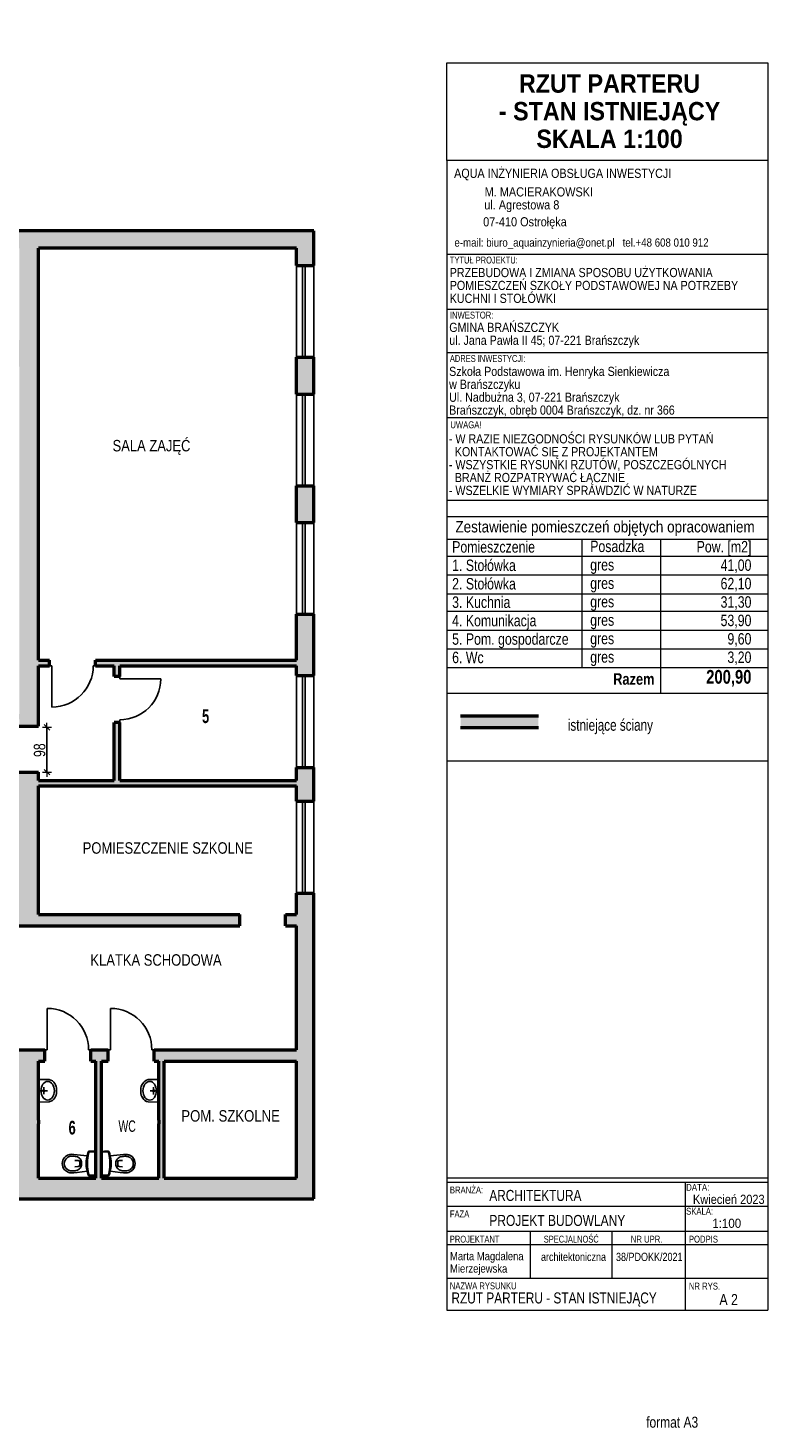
# Model space of a CAD drawing. Header units: centimetres. Extents: x -1240 to 1984, y -2054 to 998.
# Tile 4 of 4: x 371 to 1984, y -2054 to 998. Entities that reach past the tile are written whole.
import ezdxf

# ---------------------------------------------------------------- set-up
doc = ezdxf.new("R2010")
doc.units = ezdxf.units.CM
doc.header["$PDMODE"] = 65
doc.layers.add('Standard', color=7, linetype='Continuous', lineweight=25)
doc.styles.add('ARIAL', font='ARIAL.TTF')
doc.dimstyles.new('_DIMSTYLE_4', dxfattribs={"dimtxt": 25, "dimasz": 20, "dimexe": 0, "dimexo": 0.0001, "dimgap": 12.5, "dimtad": 2, "dimdec": 0, "dimrnd": 1, "dimzin": 12, "dimdsep": 46, "dimtxsty": 'ARIAL', "dimblk1": 'ALL_ML_STRICH', "dimblk2": 'ALL_ML_STRICH', "dimsah": 1, "dimcen": 0, "dimse1": 1, "dimse2": 1, "dimclrd": 7, "dimclre": 7, "dimclrt": 7, "dimadec": 0, "dimazin": 0, "dimtfac": 1, "dimtdec": 0, "dimtix": 1, "dimtmove": 2, "dimatfit": 3, "dimfxl": 1, "dimtzin": 0, "dimlwd": 0, "dimlwe": 13, "dimarcsym": 0})

# ---------------------------------------------------------------- blocks, each defined once
blk = doc.blocks.new('OBIEKTY_ZLOZONE_2')
at = {"layer": 'Standard', "color": 7, "linetype": 'ByBlock', "lineweight": 25}
for p, q in [((418, -392.3), (423, -392.3)), ((423, -482.3), (423, -392.3)), ((513, -392.3), (518, -392.3))]:
    blk.add_line(p, q, dxfattribs=at)
blk.add_arc((423, -392.3), 90, 270, 0, dxfattribs=at)
blk = doc.blocks.new('OBIEKTY_ZLOZONE_3')
at = {"layer": 'Standard', "color": 7, "linetype": 'ByBlock', "lineweight": 25}
for p, q in [((570.9, -416.1), (570.9, -421)), ((660, -421), (570.9, -421)), ((570.9, -510.1), (570.9, -515.1))]:
    blk.add_line(p, q, dxfattribs=at)
blk.add_arc((570.9, -421), 89.1, 270, 0, dxfattribs=at)
blk = doc.blocks.new('OBIEKTY_ZLOZONE_5')
at = {"layer": 'Standard', "color": 7, "linetype": 'ByBlock', "lineweight": 25}
for p, q in [((412.8, -1139.3), (412.8, -1229.3)), ((407.8, -1229.3), (412.8, -1229.3)), ((502.8, -1229.3), (507.8, -1229.3))]:
    blk.add_line(p, q, dxfattribs=at)
blk.add_arc((412.8, -1229.3), 90, 0, 90, dxfattribs=at)
blk = doc.blocks.new('OBIEKTY_ZLOZONE_6')
at = {"layer": 'Standard', "color": 7, "linetype": 'ByBlock', "lineweight": 25}
for p, q in [((550.8, -1139.3), (550.8, -1229.3)), ((545.8, -1229.3), (550.8, -1229.3)), ((640.8, -1229.3), (645.8, -1229.3))]:
    blk.add_line(p, q, dxfattribs=at)
blk.add_arc((550.8, -1229.3), 90, 0, 90, dxfattribs=at)
blk = doc.blocks.new('OBIEKTY_ZLOZONE_7')
at = {"layer": 'Standard', "color": 7, "linetype": 'ByBlock', "lineweight": 25}
for p, q in [((393.9, -1294), (393.9, -1343.5)), ((393.9, -1294), (417.2, -1294.4)), ((405.2, -1316.9), (405.2, -1310.9)), ((403.4, -1318.8), (393.9, -1318.8)), ((405.2, -1320.6), (405.2, -1326.6)), ((407, -1318.8), (413, -1318.8)), ((433.2, -1316), (433.2, -1321.5)), ((393.9, -1343.5), (417.2, -1343.2))]:
    blk.add_line(p, q, dxfattribs=at)
blk.add_circle((405.2, -1318.8), 1.82, dxfattribs=at)
for centre, major_axis, ratio, start_param, end_param in [((412.8, -1310), (-17.9, 0), 0.9, 3.590857, 4.46536), ((403.2, -1316.8), (-30, 0), 0.9, 3.170004, 3.677074), ((413.7, -1318.8), (0, 20.3), 0.723317, 9.424778, 9.424778), ((412.8, -1327.5), (-17.9, 0), 0.9, 1.817831, 2.692327), ((403.2, -1320.8), (-30, 0), 0.9, 2.606111, 3.113181)]:
    blk.add_ellipse(centre, major_axis=major_axis, ratio=ratio, start_param=start_param, end_param=end_param, dxfattribs=at)
blk = doc.blocks.new('OBIEKTY_ZLOZONE_8')
at = {"layer": 'Standard', "color": 7, "linetype": 'ByBlock', "lineweight": 25}
for p, q in [((656, -1294.1), (632.6, -1294.5)), ((644.6, -1317.1), (644.6, -1311.1)), ((656, -1294.1), (656, -1343.6)), ((616.7, -1316.1), (616.7, -1321.6)), ((642.8, -1318.9), (636.8, -1318.9)), ((644.6, -1320.7), (644.6, -1326.7)), ((646.4, -1318.9), (656, -1318.9)), ((656, -1343.6), (632.6, -1343.3))]:
    blk.add_line(p, q, dxfattribs=at)
blk.add_circle((644.6, -1318.9), 1.82, dxfattribs=at)
for centre, major_axis, ratio, start_param, end_param in [((646.6, -1316.9), (30, 0), 0.9, 2.606112, 3.113182), ((637, -1310.1), (17.9, 0), 0.9, 1.817825, 2.692328), ((636.1, -1318.9), (0, -20.3), 0.723317, 6.283185, 12.56637), ((646.6, -1320.9), (30, 0), 0.9, 3.170005, 3.677075), ((637, -1327.6), (17.9, 0), 0.9, 3.590858, 4.465354)]:
    blk.add_ellipse(centre, major_axis=major_axis, ratio=ratio, start_param=start_param, end_param=end_param, dxfattribs=at)
blk = doc.blocks.new('OBIEKTY_ZLOZONE_9')
at = {"layer": 'Standard', "color": 7, "linetype": 'ByBlock', "lineweight": 25}
for p, q in [((462.1, -1457.6), (459.5, -1458.3)), ((466.3, -1457.4), (462.1, -1457.6)), ((470.7, -1457.5), (466.3, -1457.4)), ((478.2, -1458.2), (470.7, -1457.5)), ((499.7, -1460.9), (478.2, -1458.2)), ((499.7, -1460.9), (498.4, -1466.6)), ((501.8, -1452.8), (499.7, -1460.9)), ((502.1, -1459.9), (501.3, -1465.1)), ((503.5, -1453.5), (502.1, -1459.9)), ((511.9, -1450.6), (504.4, -1450.7)), ((518.9, -1452.2), (505.1, -1452.2)), ((515.5, -1450.9), (511.9, -1450.6)), ((518.9, -1452.2), (515.5, -1450.9)), ((518.9, -1502.9), (518.9, -1452.2)), ((480.2, -1471), (472.9, -1470.7)), ((480.2, -1484.1), (472.9, -1484.5)), ((499.7, -1494.3), (478.2, -1497)), ((483.5, -1481.3), (483.5, -1473.9)), ((487.7, -1476.1), (487.7, -1479)), ((498.4, -1466.6), (497.7, -1472.1)), ((497.7, -1472.1), (497.7, -1477.6)), ((497.7, -1483), (497.7, -1477.6)), ((498.4, -1488.5), (497.7, -1483)), ((499.7, -1494.3), (498.4, -1488.5)), ((501.8, -1502.3), (499.7, -1494.2)), ((500.8, -1470.4), (500.3, -1475.1)), ((500.3, -1475.1), (500.3, -1477.6)), ((500.3, -1480), (500.3, -1477.6)), ((500.8, -1484.7), (500.3, -1480)), ((501.3, -1465.1), (500.8, -1470.4)), ((501.3, -1490.1), (500.8, -1484.7)), ((502.1, -1495.2), (501.3, -1490.1)), ((503.5, -1501.7), (502.1, -1495.2)), ((462.1, -1497.6), (459.5, -1496.8)), ((466.3, -1497.7), (462.1, -1497.6)), ((470.7, -1497.6), (466.3, -1497.7)), ((478.2, -1497), (470.7, -1497.6)), ((511.9, -1504.6), (504.4, -1504.4)), ((518.9, -1502.9), (505.1, -1502.9)), ((515.5, -1504.3), (511.9, -1504.6)), ((518.9, -1502.9), (515.5, -1504.3))]:
    blk.add_line(p, q, dxfattribs=at)
for centre, radius, start, end in [((466.9, -1477.4), 21.3, 141.6342, 180.5394), ((464.3, -1476.7), 14.4, 121.836, 183.6459), ((466.9, -1480.2), 23.1, 108.7181, 136.0438), ((465.7, -1477.2), 15.6, 90.1603, 125.2494), ((466.8, -1510.7), 49.1, 79.2495, 91.3406), ((472.1, -1478.3), 16.4, 40.846, 76.2327), ((504.5, -1453.5), 2.83, 90.9781, 165.7243), ((505.1, -1453.8), 1.62, 90.0001, 167.2497), ((466.9, -1477.8), 21.3, 179.4606, 218.3661), ((464.3, -1478.5), 14.4, 176.3538, 238.164), ((466.9, -1474.9), 23.1, 223.9563, 251.2819), ((465.7, -1477.9), 15.6, 234.7506, 269.8401), ((472.1, -1476.8), 16.4, 283.7675, 319.1541), ((480.3, -1474.3), 3.29, 7.5818, 90.696), ((480.3, -1480.8), 3.29, 269.3049, 352.4183), ((472.1, -1477.2), 15.7, 3.8862, 37.7047), ((472.1, -1477.9), 15.7, 322.2954, 356.1138), ((504.5, -1501.6), 2.83, 194.2756, 269.0219), ((505.1, -1501.3), 1.62, 192.7505, 270)]:
    blk.add_arc(centre, radius, start, end, dxfattribs=at)
blk.add_ellipse((466.8, -1444.5), major_axis=(34.7, -34.7), ratio=1, start_param=5.474391, end_param=5.68542, dxfattribs=at)
blk = doc.blocks.new('OBIEKTY_ZLOZONE_10')
at = {"layer": 'Standard', "color": 7, "linetype": 'ByBlock', "lineweight": 25}
for p, q in [((531, -1452.3), (534.3, -1451)), ((531, -1503), (531, -1452.3)), ((531, -1452.3), (544.7, -1452.3)), ((534.3, -1451), (537.9, -1450.7)), ((537.9, -1450.7), (545.4, -1450.8)), ((546.3, -1453.6), (547.8, -1460)), ((547.8, -1460), (548.5, -1465.2)), ((548.1, -1452.9), (550.1, -1461)), ((550.1, -1461), (571.7, -1458.3)), ((550.1, -1461), (551.4, -1466.7)), ((571.7, -1458.3), (579.1, -1457.6)), ((579.1, -1457.6), (583.5, -1457.6)), ((583.5, -1457.6), (587.8, -1457.7)), ((587.8, -1457.7), (590.4, -1458.4)), ((546.3, -1501.8), (547.8, -1495.4)), ((547.8, -1495.4), (548.5, -1490.2)), ((548.1, -1502.4), (550.1, -1494.3)), ((548.5, -1465.2), (549, -1470.5)), ((548.5, -1490.2), (549, -1484.8)), ((549, -1470.5), (549.5, -1475.2)), ((549, -1484.8), (549.5, -1480.1)), ((549.5, -1475.2), (549.5, -1477.7)), ((549.5, -1480.1), (549.5, -1477.7)), ((550.1, -1494.4), (551.4, -1488.6)), ((550.1, -1494.4), (571.7, -1497.1)), ((551.4, -1466.7), (552.2, -1472.2)), ((551.4, -1488.6), (552.2, -1483.1)), ((552.2, -1472.2), (552.2, -1477.7)), ((552.2, -1483.1), (552.2, -1477.7)), ((562.1, -1476.3), (562.1, -1479.1)), ((566.3, -1481.4), (566.3, -1474)), ((569.6, -1471.1), (576.9, -1470.8)), ((569.6, -1484.2), (576.9, -1484.6)), ((531, -1503), (534.3, -1504.4)), ((531, -1503), (544.7, -1503)), ((534.3, -1504.4), (537.9, -1504.7)), ((537.9, -1504.7), (545.4, -1504.6)), ((571.7, -1497.1), (579.1, -1497.7)), ((579.1, -1497.7), (583.5, -1497.8)), ((583.5, -1497.8), (587.8, -1497.7)), ((587.8, -1497.7), (590.4, -1496.9))]:
    blk.add_line(p, q, dxfattribs=at)
for centre, radius, start, end in [((544.7, -1453.9), 1.62, 12.7503, 89.9999), ((545.3, -1453.6), 2.83, 14.2757, 89.0219), ((577.8, -1478.4), 16.4, 103.7673, 139.154), ((583, -1510.8), 49.1, 88.6594, 100.7505), ((584.1, -1477.3), 15.6, 54.7506, 89.8397), ((582.9, -1480.3), 23.1, 43.9562, 71.2819), ((585.6, -1476.8), 14.4, 356.3541, 58.164), ((582.9, -1477.5), 21.3, 359.4606, 38.3658), ((577.8, -1477.3), 15.7, 142.2953, 176.1138), ((577.8, -1478), 15.7, 183.8862, 217.7046), ((577.8, -1476.9), 16.4, 220.8459, 256.2325), ((569.6, -1474.4), 3.29, 89.304, 172.4182), ((569.6, -1480.9), 3.29, 187.5817, 270.6951), ((584.1, -1478), 15.6, 270.1599, 305.2494), ((582.9, -1475), 23.1, 288.7181, 316.0437), ((585.6, -1478.6), 14.4, 301.836, 3.6462), ((582.9, -1477.9), 21.3, 321.6339, 0.5394), ((544.7, -1501.4), 1.62, 270, 347.2495), ((545.3, -1501.7), 2.83, 270.9781, 345.7244)]:
    blk.add_arc(centre, radius, start, end, dxfattribs=at)
blk.add_ellipse((583, -1444.6), major_axis=(-34.7, -34.7), ratio=1, start_param=0.597765, end_param=0.808794, dxfattribs=at)
blk = doc.blocks.new('ALL_ML_STRICH')
at = {"color": 0, "linetype": 'ByBlock', "lineweight": -2}
for p, q in [((-1, 0), (0.5, 0)), ((-0.3, -0.3), (0.3, 0.3)), ((0, -0.5), (0, 0.5))]:
    blk.add_line(p, q, dxfattribs=at)
blk = doc.blocks.new('*D40')
at = {"layer": 'DEFPOINTS', "color": 7, "linetype": 'ByBlock', "lineweight": 13}
for p in [(410.6, -526.7), (384.9, -624.3), (412.1, -624.3)]:
    blk.add_point(p, dxfattribs=at)
at = {"layer": 'Standard', "color": 7, "linetype": 'ByBlock', "lineweight": -2}
blk.add_line((412.1, -624.3), (412.1, -526.7), dxfattribs=at)
at = {"layer": 'Standard', "color": 7, "linetype": 'ByBlock', "lineweight": 13, "xscale": 20, "yscale": 20, "zscale": 20}
for p, rotation in [((412.1, -526.7), 90), ((412.1, -624.3), -90.00000000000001)]:
    blk.add_blockref('ALL_ML_STRICH', p, dxfattribs=dict(at, rotation=rotation))
at = {"layer": 'Standard', "color": 7, "linetype": 'ByBlock', "lineweight": 13, "insert": (396.1, -576.4), "char_height": 25, "width": 38.462, "attachment_point": 5, "rotation": 90, "style": 'ARIAL'}
blk.add_mtext('\\W0.77;\\A1;{98}', dxfattribs=at)

msp = doc.modelspace()

# ---------------------------------------------------------------- hatches: boundary and pattern name
at = {"layer": 'Standard', "linetype": 'ByBlock', "lineweight": 50}
h = msp.add_hatch(color=254, dxfattribs=at)
h.paths.add_polyline_path([(993.9, 555.7), (315.9, 555.7), (315.9, 517.7), (351.9, 517.7), (351.9, 317.7), (323.9, 317.7), (323.9, 259.7), (351.9, 259.7), (351.9, -497.3), (308.9, -497.3), (308.9, -509.3), (351.9, -509.3), (351.9, -524.3), (393.9, -524.3), (393.9, -392.3), (418, -392.3), (418, -380.3), (393.9, -380.3), (393.9, 517.7), (955.9, 517.7), (955.9, 480.1), (993.9, 480.1)])
h.paths.add_polyline_path([(993.9, 280.1), (955.9, 280.1), (955.9, 200.1), (993.9, 200.1)])
h.paths.add_polyline_path([(993.9, 0.1), (955.9, 0.1), (955.9, -79.9), (993.9, -79.9)])
h.paths.add_polyline_path([(558.9, -416.1), (570.9, -416.1), (570.9, -380.3), (518, -380.3), (518, -392.3), (558.9, -392.3)])
h.paths.add_polyline_path([(145.9, 555.7), (145.9, 517.7), (189.9, 517.7), (189.9, 555.7)])
h.paths.add_polyline_path([(-378.1, 492.7), (-378.1, 517.7), (-220.1, 517.7), (-220.1, 555.7), (-378.1, 555.7), (-378.1, 627.7), (-420.1, 627.7), (-420.1, 492.7)])
h.paths.add_polyline_path([(-1015.1, 881.7), (-420.1, 881.7), (-420.1, 804.7), (-378.1, 804.7), (-378.1, 998), (-420.1, 998), (-420.1, 919.7), (-1015.1, 919.7)])
h.paths.add_polyline_path([(-1110.1, 307.7), (-1135.1, 307.7), (-1135.1, 881.7), (-1115.1, 881.7), (-1115.1, 919.7), (-1160.1, 919.7), (-1160.1, 307.7), (-1240, 307.7), (-1240, 265.7), (-1110.1, 265.7)])
h.paths.add_polyline_path([(-378.1, 332.7), (-420.1, 332.7), (-420.1, 307.7), (-900.1, 307.7), (-900.1, 265.7), (-866.1, 265.7), (-866.1, 210.7), (-821.1, 210.7), (-821.1, 220.7), (-221.1, 220.7), (-221.1, 265.7), (-378.1, 265.7)])
h.paths.add_polyline_path([(-866.1, 155.7), (-866.1, 125.7), (-821.1, 125.7), (-821.1, 155.7)])
h.paths.add_polyline_path([(-821.1, 35.7), (-866.1, 35.7), (-866.1, -59.3), (-821.1, -59.3)])
h.paths.add_polyline_path([(-266.1, 49.7), (-221.1, 49.7), (-221.1, 129.7), (-266.1, 129.7)])
h.paths.add_polyline_path([(-266.1, -315.3), (-236.7, -315.3), (-236.7, -330.3), (-266.1, -330.3), (-266.1, -343.3), (-821.1, -343.3), (-821.1, -274.3), (-866.1, -274.3), (-866.1, -1810.3), (-221.1, -1810.3), (-221.1, -1554.3), (222, -1554.3), (222, -1509.3), (208.9, -1509.3), (208.9, -1309.3), (222, -1309.3), (222, -1297.3), (196.9, -1297.3), (196.9, -1509.3), (-221.1, -1509.3), (-221.1, -509.3), (208.9, -509.3), (208.9, -497.3), (-221.1, -497.3), (-221.1, -50.3), (-266.1, -50.3), (-266.1, -90.3), (-236.7, -90.3), (-236.7, -105.3), (-266.1, -105.3)])
h.paths.add_polyline_path([(-266.1, -1765.3), (-821.1, -1765.3), (-821.1, -890.3), (-266.1, -890.3)], flags=16)
h.paths.add_polyline_path([(-266.1, -878.3), (-821.1, -878.3), (-821.1, -608.3), (-266.1, -608.3)], flags=16)
h.paths.add_polyline_path([(-821.1, -355.3), (-266.1, -355.3), (-266.1, -596.3), (-821.1, -596.3)], flags=16)
at = {"layer": 'Standard', "linetype": 'ByBlock', "lineweight": 25}
h = msp.add_hatch(color=254, dxfattribs=at)
h.paths.add_polyline_path([(993.9, -279.9), (955.9, -279.9), (955.9, -380.3), (570.9, -380.3), (570.9, -392.3), (955.9, -392.3), (955.9, -413.9), (993.9, -413.9)])
h.paths.add_polyline_path([(558.9, -516.1), (558.9, -642.3), (393.9, -642.3), (393.9, -624.3), (348.9, -624.3), (348.9, -959.3), (832.2, -959.3), (832.2, -934.3), (393.9, -934.3), (393.9, -654.3), (955.9, -654.3), (955.9, -687.9), (993.9, -687.9), (993.9, -613.9), (955.9, -613.9), (955.9, -642.3), (570.9, -642.3), (570.9, -516.1)])
h.paths.add_polyline_path([(955.9, -959.3), (955.9, -1229.3), (645.8, -1229.3), (645.8, -1254.3), (655.9, -1254.3), (655.9, -1294.1), (656, -1294.1), (656, -1343.6), (655.9, -1343.6), (655.9, -1383.3), (655.9, -1391.3), (655.9, -1509.3), (530.9, -1509.3), (530.9, -1254.3), (545.8, -1254.3), (545.8, -1229.3), (507.8, -1229.3), (507.8, -1254.3), (518.9, -1254.3), (518.9, -1509.3), (393.9, -1509.3), (393.9, -1391.3), (393.9, -1383.3), (393.9, -1254.3), (407.8, -1254.3), (407.8, -1229.3), (348.9, -1229.3), (348.9, -1297.3), (332, -1297.3), (332, -1309.3), (348.9, -1309.3), (348.9, -1509.3), (332, -1509.3), (332, -1554.3), (993.9, -1554.3), (993.9, -887.9), (955.9, -887.9), (955.9, -934.3), (932.2, -934.3), (932.2, -959.3)])
h.paths.add_polyline_path([(955.9, -1509.3), (667.9, -1509.3), (667.9, -1254.3), (955.9, -1254.3)], flags=16)
msp.add_hatch(color=254, dxfattribs=at).paths.add_polyline_path([(1313.8, -526.7), (1483.3, -526.7), (1483.3, -501.7), (1313.8, -501.7)])

# ---------------------------------------------------------------- linework, layer by layer
at = {"layer": 'Standard', "color": 7, "linetype": 'ByBlock', "lineweight": 13}
for p, q in [((1283.7, 922.3), (1983.7, 922.3)), ((1283.7, 709.5), (1283.7, 922.3)), ((1983.7, 922.3), (1983.7, -1797)), ((1983.7, 709.5), (1283.7, 709.5)), ((1283.7, 709.5), (1283.7, -1797)), ((1283.7, 505), (1983.7, 505)), ((1283.7, 385), (1983.7, 385)), ((1283.7, 290.4), (1983.7, 290.4)), ((1283.7, 148.6), (1983.7, 148.6)), ((1283.7, -31.4), (1983.7, -31.4)), ((1283.7, -67), (1283.7, -653)), ((1283.7, -67), (1983.7, -67)), ((1983.7, -67), (1983.7, -653)), ((1283.7, -116.2), (1983.7, -116.2)), ((1577.7, -116.2), (1577.7, -396.4)), ((1750.5, -452.4), (1750.5, -116.2)), ((1283.7, -153.5), (1983.7, -153.5)), ((1283.7, -194.4), (1983.7, -194.4)), ((1283.7, -235.4), (1983.7, -235.4)), ((1283.7, -273.4), (1983.7, -273.4)), ((1283.7, -314.4), (1983.7, -314.4)), ((1283.7, -355.4), (1983.7, -355.4)), ((1283.7, -396.4), (1983.7, -396.4)), ((1283.7, -396.4), (1983.7, -396.4)), ((1283.7, -452.4), (1983.7, -452.4)), ((1283.7, -599.3), (1983.7, -599.3)), ((1283.7, -1508.4), (1983.7, -1508.4)), ((1283.7, -1518.4), (1983.7, -1518.4)), ((1803.3, -1518.4), (1803.3, -1797)), ((1283.7, -1570.6), (1983.7, -1570.6)), ((1283.7, -1625.2), (1983.7, -1625.2)), ((1466.1, -1727.6), (1466.1, -1625.2)), ((1643.8, -1727.6), (1643.8, -1625.2)), ((1283.7, -1653.9), (1983.7, -1653.9)), ((1283.7, -1727.6), (1983.7, -1727.6)), ((1283.7, -1797), (1983.7, -1797))]:
    msp.add_line(p, q, dxfattribs=at)
at = {"layer": 'Standard', "color": 7, "linetype": 'ByBlock', "lineweight": 50}
for p, q in [((993.9, 555.7), (315.9, 555.7)), ((993.9, 480.1), (993.9, 555.7)), ((955.9, 517.7), (393.9, 517.7)), ((393.9, -380.3), (393.9, 517.7)), ((955.9, 480.1), (955.9, 517.7)), ((955.9, 480.1), (993.9, 480.1)), ((955.9, 280.1), (993.9, 280.1)), ((955.9, 200.1), (955.9, 280.1)), ((993.9, 200.1), (993.9, 280.1)), ((955.9, 200.1), (993.9, 200.1)), ((955.9, 0.1), (993.9, 0.1)), ((955.9, -79.9), (955.9, 0.1)), ((993.9, -79.9), (993.9, 0.1)), ((955.9, -79.9), (993.9, -79.9)), ((955.9, -279.9), (993.9, -279.9)), ((955.9, -380.3), (955.9, -279.9)), ((993.9, -413.9), (993.9, -279.9)), ((393.9, -380.3), (418, -380.3)), ((393.9, -392.3), (418, -392.3)), ((393.9, -524.3), (393.9, -392.3)), ((418, -392.3), (418, -380.3)), ((518, -392.3), (518, -380.3)), ((518, -380.3), (955.9, -380.3)), ((518, -392.3), (558.9, -392.3)), ((558.9, -416.1), (558.9, -392.3)), ((570.9, -416.1), (570.9, -392.3)), ((570.9, -392.3), (955.9, -392.3)), ((955.9, -413.9), (955.9, -392.3)), ((570.9, -416.1), (558.9, -416.1)), ((955.9, -413.9), (993.9, -413.9)), ((570.9, -516.1), (558.9, -516.1)), ((558.9, -642.3), (558.9, -516.1)), ((570.9, -642.3), (570.9, -516.1)), ((1313.8, -501.7), (1483.3, -501.7)), ((351.9, -524.3), (393.9, -524.3)), ((1313.8, -526.7), (1483.3, -526.7)), ((348.9, -624.3), (393.9, -624.3)), ((393.9, -642.3), (393.9, -624.3)), ((955.9, -613.9), (993.9, -613.9)), ((955.9, -642.3), (955.9, -613.9)), ((993.9, -687.9), (993.9, -613.9)), ((393.9, -642.3), (558.9, -642.3)), ((393.9, -654.3), (955.9, -654.3)), ((393.9, -934.3), (393.9, -654.3)), ((570.9, -642.3), (955.9, -642.3)), ((955.9, -687.9), (955.9, -654.3)), ((955.9, -687.9), (993.9, -687.9)), ((955.9, -934.3), (955.9, -887.9)), ((955.9, -887.9), (993.9, -887.9)), ((993.9, -1554.3), (993.9, -887.9)), ((393.9, -934.3), (832.2, -934.3)), ((832.2, -959.3), (832.2, -934.3)), ((932.2, -959.3), (932.2, -934.3)), ((932.2, -934.3), (955.9, -934.3)), ((348.9, -959.3), (832.2, -959.3)), ((932.2, -959.3), (955.9, -959.3)), ((955.9, -1229.3), (955.9, -959.3)), ((348.9, -1229.3), (407.8, -1229.3)), ((407.8, -1254.3), (407.8, -1229.3)), ((507.8, -1254.3), (507.8, -1229.3)), ((507.8, -1229.3), (545.8, -1229.3)), ((545.8, -1254.3), (545.8, -1229.3)), ((645.8, -1254.3), (645.8, -1229.3)), ((645.8, -1229.3), (955.9, -1229.3)), ((393.9, -1254.3), (407.8, -1254.3)), ((393.9, -1383.3), (393.9, -1254.3)), ((507.8, -1254.3), (518.9, -1254.3)), ((518.9, -1509.3), (518.9, -1254.3)), ((530.9, -1509.3), (530.9, -1254.3)), ((530.9, -1254.3), (545.8, -1254.3)), ((645.8, -1254.3), (655.9, -1254.3)), ((655.9, -1383.3), (655.9, -1254.3)), ((667.9, -1509.3), (667.9, -1254.3)), ((667.9, -1254.3), (955.9, -1254.3)), ((955.9, -1509.3), (955.9, -1254.3)), ((393.9, -1383.3), (393.9, -1391.3)), ((393.9, -1509.3), (393.9, -1391.3)), ((655.9, -1383.3), (655.9, -1391.3)), ((655.9, -1509.3), (655.9, -1391.3)), ((393.9, -1509.3), (518.9, -1509.3)), ((530.9, -1509.3), (655.9, -1509.3)), ((667.9, -1509.3), (955.9, -1509.3)), ((332, -1554.3), (993.9, -1554.3))]:
    msp.add_line(p, q, dxfattribs=at)
at = {"layer": 'Standard', "color": 7, "linetype": 'ByBlock', "lineweight": 25}
for p, q in [((955.9, 480.1), (955.9, 280.1)), ((968.9, 480.1), (968.9, 280.1)), ((974.9, 480.1), (974.9, 280.1)), ((993.9, 480.1), (993.9, 280.1)), ((955.9, 200.1), (955.9, 0.1)), ((968.9, 200.1), (968.9, 0.1)), ((974.9, 200.1), (974.9, 0.1)), ((993.9, 200.1), (993.9, 0.1)), ((955.9, -79.9), (955.9, -279.9)), ((968.9, -79.9), (968.9, -279.9)), ((974.9, -79.9), (974.9, -279.9)), ((993.9, -79.9), (993.9, -279.9)), ((955.9, -413.9), (955.9, -613.9)), ((968.9, -413.9), (968.9, -613.9)), ((974.9, -413.9), (974.9, -613.9)), ((993.9, -413.9), (993.9, -613.9)), ((955.9, -687.9), (955.9, -887.9)), ((968.9, -687.9), (968.9, -887.9)), ((974.9, -687.9), (974.9, -887.9)), ((993.9, -687.9), (993.9, -887.9))]:
    msp.add_line(p, q, dxfattribs=at)
at = {"layer": 'Standard', "color": 7, "linetype": 'ByBlock', "lineweight": 50}
for points in [[(393.9, -1383.3), (393.9, -1383.3)], [(393.9, -1391.3), (393.9, -1391.3)], [(655.9, -1383.3), (655.9, -1383.3)], [(655.9, -1391.3), (655.9, -1391.3)]]:
    msp.add_lwpolyline(points, close=True, dxfattribs=at)

# ---------------------------------------------------------------- block references
at = {"layer": 'Standard', "color": 7, "linetype": 'ByBlock', "lineweight": 25}
for name in ['OBIEKTY_ZLOZONE_2', 'OBIEKTY_ZLOZONE_3', 'OBIEKTY_ZLOZONE_5', 'OBIEKTY_ZLOZONE_6', 'OBIEKTY_ZLOZONE_7', 'OBIEKTY_ZLOZONE_8', 'OBIEKTY_ZLOZONE_9', 'OBIEKTY_ZLOZONE_10']:
    msp.add_blockref(name, (0, 0), dxfattribs=at)

# ---------------------------------------------------------------- texts
at = {"layer": 'Standard', "color": 7, "linetype": 'ByBlock', "lineweight": 35, "insert": (1638.4, 897), "char_height": 40, "width": 527.862, "attachment_point": 2, "line_spacing_factor": 0.903614, "style": 'ARIAL'}
msp.add_mtext('{\\fArial|i0|b1;\\H40.000000;\\W0.909091;\\C7;RZUT PARTERU}\\P{\\fArial|i0|b1;\\H40.000000;\\W0.909091;\\C7;- STAN ISTNIEJĄCY}\\P{\\fArial|i0|b1;\\H40.000000;\\W0.909091;\\C7;SKALA 1:100}\\P', dxfattribs=at)
at = {"layer": 'Standard', "color": 7, "linetype": 'ByBlock', "lineweight": 13, "style": 'ARIAL'}
for s, insert, char_height, width, attachment_point in [('\\W0.84;AQUA\\~INŻYNIERIA\\~OBSŁUGA\\~INWESTYCJI', (1299.6, 678.5), 20, 478.383, 4), ('\\W0.85;M.\\~MACIERAKOWSKI', (1366.2, 640.6), 20, 240.15, 4), ('\\W0.85;ul.\\~Agrestowa\\~8', (1365.3, 609.5), 20, 169.618, 4), ('\\W0.85;07-410\\~Ostrołęka', (1362.9, 572.5), 20, 187.918, 4), ('\\W0.84;e-mail:\\~biuro_aquainzynieria@onet.pl\\~\\~\\~tel.+48\\~608\\~010\\~912', (1300.3, 527.6), 18, 560.073, 4), ('\\W0.78;TYTUŁ\\~PROJEKTU:', (1290.3, 492), 15, 152.006, 4), ('\\W0.80;INWESTOR:', (1290.3, 372), 15, 97.309, 4), ('\\W0.78;ADRES\\~INWESTYCJI:', (1290.3, 277.4), 15, 168.138, 4), ('\\W0.80;UWAGA!', (1291.3, 132.9), 15, 71.399, 4), ('\\W0.84;Zestawienie\\~pomieszczeń\\~objętych\\~opracowaniem', (1954.6, -76.7), 25, 661.219, 3), ('{\\fArial|i0|b1;\\H25.000000;\\W0.800000;\\C7;Razem}\\P', (1736.3, -408.7), 25, 101.404, 3), ('\\W0.80;BRANŻA:', (1290.3, -1535.1), 15, 76.008, 4), ('\\W0.82;DATA:', (1805.3, -1529.4), 15, 53.62, 4), ('\\W0.77;ARCHITEKTURA', (1376.3, -1547.2), 24, 210.494, 4), ('\\W0.86;Kwiecień\\~2023', (1820.1, -1555.7), 20, 161.056, 4), ('\\W0.79;FAZA', (1290.3, -1587.3), 15, 47.11, 4), ('\\W0.80;SKALA:', (1805.3, -1581.6), 15, 62.551, 4), ('\\W0.78;PROJEKT\\~BUDOWLANY', (1376.3, -1601.8), 24, 302.249, 4), ('\\W0.90;1:100', (1862.3, -1607.9), 20, 67.565, 4), ('\\W0.78;PROJEKTANT', (1290.3, -1642.5), 15, 112.599, 4), ('\\W0.78;SPECJALNOŚĆ', (1494.9, -1642.5), 15, 124.516, 4), ('\\W0.80;NR\\~UPR.', (1684.7, -1642.5), 15, 72.574, 4), ('\\W0.80;PODPIS', (1811.3, -1642.5), 15, 66.945, 4), ('\\W0.79;NAZWA\\~RYSUNKU', (1290.3, -1744.3), 15, 147.819, 4), ('\\W0.80;NR\\~RYS.', (1811.3, -1744.9), 15, 71.61, 4), ('\\W0.77;RZUT\\~PARTERU\\~-\\~STAN\\~ISTNIEJĄCY', (1293.8, -1774.1), 24, 456.989, 4), ('\\W0.80;A\\~2', (1877.8, -1774.1), 24, 48.351, 4), ('\\W0.78;format\\~A3', (1718.2, -2041.6), 24, 121.372, 4)]:
    msp.add_mtext(s, dxfattribs=dict(at, insert=insert, char_height=char_height, width=width, attachment_point=attachment_point))
for s, insert, char_height, width, attachment_point, line_spacing_factor in [('{\\fArial|i0|b0;\\H20.000000;\\W0.833333;\\C7;PRZEBUDOWA I ZMIANA SPOSOBU UŻYTKOWANIA}\\P{\\fArial|i0|b0;\\H20.000000;\\W0.833333;\\C7;POMIESZCZEŃ SZKOŁY PODSTAWOWEJ NA POTRZEBY}\\P{\\fArial|i0|b0;\\H20.000000;\\W0.833333;\\C7;KUCHNI I STOŁÓWKI }\\P', (1290.1, 474.9), 20, 637.257, 1, 0.843373), ('{\\fArial|i0|b0;\\H20.000000;\\W0.833333;\\C7;GMINA BRAŃSZCZYK}\\P{\\fArial|i0|b0;\\H20.000000;\\W0.833333;\\C7;ul. Jana Pawła II 45; 07-221 Brańszczyk}\\P', (1289, 355.4), 20, 533.398, 1, 0.843373), ('{\\fArial|i0|b0;\\H20.000000;\\W0.833333;\\C7;Szkoła Podstawowa im. Henryka Sienkiewicza}\\P{\\fArial|i0|b0;\\H20.000000;\\W0.833333;\\C7;w Brańszczyku}\\P{\\fArial|i0|b0;\\H20.000000;\\W0.833333;\\C7;Ul. Nadbużna 3, 07-221 Brańszczyk}\\P{\\fArial|i0|b0;\\H20.000000;\\W0.833333;\\C7;Brańszczyk, obręb 0004 Brańszczyk, dz. nr 366}\\P', (1288.7, 259.4), 20, 661.752, 1, 0.843373), ('{\\fArial|i0|b0;\\H20.000000;\\W0.833333;\\C7;- W RAZIE NIEZGODNOŚCI RYSUNKÓW LUB PYTAŃ}\\P{\\fArial|i0|b0;\\H20.000000;\\W0.833333;\\C7;  KONTAKTOWAĆ SIĘ Z PROJEKTANTEM}\\P{\\fArial|i0|b0;\\H20.000000;\\W0.833333;\\C7;- WSZYSTKIE RYSUNKI RZUTÓW, POSZCZEGÓLNYCH}\\P{\\fArial|i0|b0;\\H20.000000;\\W0.833333;\\C7;  BRANŻ ROZPATRYWAĆ ŁĄCZNIE}\\P{\\fArial|i0|b0;\\H20.000000;\\W0.833333;\\C7;- WSZELKIE WYMIARY SPRAWDZIĆ W NATURZE}\\P', (1288.2, 112.4), 20, 614.219, 1, 0.843373), ('{\\fArial|i0|b0;\\H25.000000;\\W0.769231;\\C7;Pomieszczenie}\\P{\\fArial|i0|b0;\\H25.000000;\\W0.769231;\\C7;1. Stołówka}\\P{\\fArial|i0|b0;\\H25.000000;\\W0.769231;\\C7;2. Stołówka}\\P{\\fArial|i0|b0;\\H25.000000;\\W0.769231;\\C7;3. Kuchnia}\\P{\\fArial|i0|b0;\\H25.000000;\\W0.769231;\\C7;4. Komunikacja}\\P{\\fArial|i0|b0;\\H25.000000;\\W0.769231;\\C7;5. Pom. gospodarcze}\\P{\\fArial|i0|b0;\\H25.000000;\\W0.769231;\\C7;6. Wc}\\P', (1295.3, -120.7), 25, 264.663, 1, 0.963855), ('{\\fArial|i0|b0;\\H25.000000;\\W0.769231;\\C7;Posadzka}\\P{\\fArial|i0|b0;\\H25.000000;\\W0.769231;\\C7;gres}\\P{\\fArial|i0|b0;\\H25.000000;\\W0.769231;\\C7;gres}\\P{\\fArial|i0|b0;\\H25.000000;\\W0.769231;\\C7;gres}\\P{\\fArial|i0|b0;\\H25.000000;\\W0.769231;\\C7;gres}\\P{\\fArial|i0|b0;\\H25.000000;\\W0.769231;\\C7;gres}\\P{\\fArial|i0|b0;\\H25.000000;\\W0.769231;\\C7;gres}\\P', (1596.2, -119.5), 25, 128.535, 1, 0.963855), ('{\\fArial|i0|b0;\\H25.000000;\\W0.769231;\\C7;Pow. [m2]}\\P{\\fArial|i0|b0;\\H25.000000;\\W0.769231;\\C7;41,00}\\P{\\fArial|i0|b0;\\H25.000000;\\W0.769231;\\C7;62,10}\\P{\\fArial|i0|b0;\\H25.000000;\\W0.769231;\\C7;31,30}\\P{\\fArial|i0|b0;\\H25.000000;\\W0.769231;\\C7;53,90}\\P{\\fArial|i0|b0;\\H25.000000;\\W0.769231;\\C7;9,60}\\P{\\fArial|i0|b0;\\H25.000000;\\W0.769231;\\C7;3,20}\\P{\\fArial|i0|b1;\\H30.000000;\\W0.769231;\\C7;200,90}\\P', (1947.6, -120.3), 25, 129.502, 3, 0.963855)]:
    msp.add_mtext(s, dxfattribs=dict(at, insert=insert, char_height=char_height, width=width, attachment_point=attachment_point, line_spacing_factor=line_spacing_factor))
at = {"layer": 'Standard', "color": 7, "linetype": 'ByBlock', "lineweight": 50, "char_height": 25, "attachment_point": 4, "style": 'ARIAL'}
for s, insert, width in [('\\W0.81;SALA\\~ZAJĘĆ', (555.1, 83.7), 178.171), ('\\W0.81;POMIESZCZENIE\\~SZKOLNE', (490, -789.8), 376.783), ('\\W0.81;KLATKA\\~SCHODOWA', (506.8, -1033.9), 293.095), ('\\W0.82;POM.\\~SZKOLNE', (705, -1373.8), 219.856), ('\\W0.65;WC', (567.9, -1396.1), 44.546)]:
    msp.add_mtext(s, dxfattribs=dict(at, insert=insert, width=width))
at = {"layer": 'Standard', "color": 7, "linetype": 'ByBlock', "lineweight": 25, "style": 'ARIAL'}
for s, insert, char_height, width, attachment_point in [('{\\fArial|i0|b1;\\H30.000000;\\W0.666667;\\C7;5}\\P', (757.9, -502.6), 30, 114.094, 5), ('{\\fArial|i0|b1;\\H30.000000;\\W0.666667;\\C7;6}\\P', (467, -1399.5), 30, 114.168, 5), ('\\W0.78;architektoniczna\\~\\~\\~\\~38/PDOKK/2021', (1488.9, -1681.1), 18, 312.359, 4)]:
    msp.add_mtext(s, dxfattribs=dict(at, insert=insert, char_height=char_height, width=width, attachment_point=attachment_point))
at = {"layer": 'Standard', "color": 7, "linetype": 'ByBlock', "lineweight": 18, "style": 'ARIAL'}
for s, insert, char_height, width, attachment_point in [('\\W0.73;istniejące\\~ściany', (1547.4, -541.6), 25, 191.823, 7), ('\\W0.82;Marta\\~Magdalena', (1290.6, -1682.1), 18, 164.798, 4), ('\\W0.82;Mierzejewska', (1290.6, -1709.1), 18, 130.036, 4)]:
    msp.add_mtext(s, dxfattribs=dict(at, insert=insert, char_height=char_height, width=width, attachment_point=attachment_point))

# ---------------------------------------------------------------- dimensions: what is measured, and where the dimension line sits
at = {"layer": 'Standard', "color": 7, "linetype": 'ByBlock', "lineweight": 13}
dim = msp.add_linear_dim(base=(412.1, -526.7), p1=(384.9, -624.3), p2=(410.6, -526.7), angle=90, dimstyle='_DIMSTYLE_4', override={"dimpost": '<>', "dimclrd": 7, "dimclre": 7, "dimclrt": 7, "dimlwd": 0, "dimlwe": 13}, dxfattribs=at)
dim.commit()
dim.dimension.update_dxf_attribs({"geometry": '*D40', "text_midpoint": (396.1, -576.4)})

doc.saveas('drawing.dxf')
